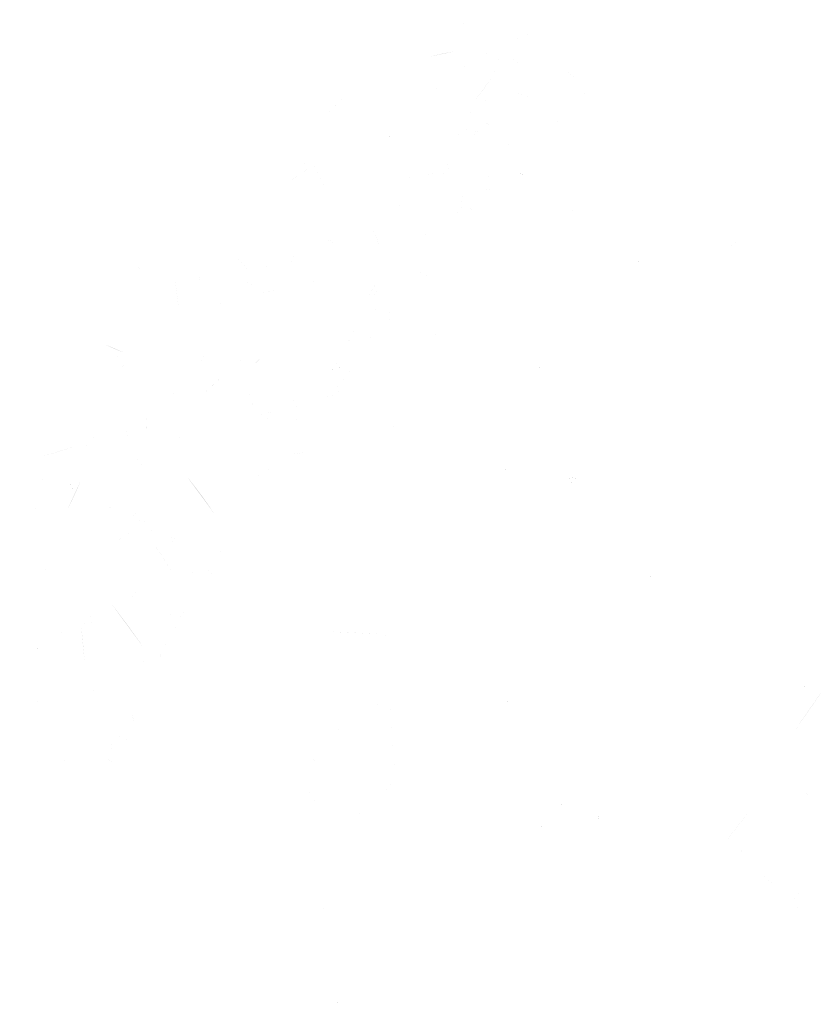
# Model space of a CAD drawing. Header units: inches. Extents: x -5.1 to 19.6, y 0 to 17.7.
# Tile 4 of 25: x 18.471 to 18.738, y 16.563 to 16.894. Entities that reach past the tile are written whole.
import ezdxf

# ---------------------------------------------------------------- set-up
doc = ezdxf.new("R2010")
doc.units = ezdxf.units.IN
doc.header["$MEASUREMENT"] = 0
doc.layers.add('PDF_Solid Fills', color=7, linetype='CONTINUOUS')

msp = doc.modelspace()

# ---------------------------------------------------------------- hatches: boundary and pattern name
at = {"layer": 'PDF_Solid Fills', "true_color": 0xffffff, "transparency": 33554559}
h = msp.add_hatch(color=7, dxfattribs=at)
h.paths.add_polyline_path([(18.62101, 16.8894, 0.000717), (18.61964, 16.89371)], flags=0)
h.paths.add_polyline_path([(18.61705, 16.88302, 0.019005), (18.60885, 16.88132)], flags=0)
h = msp.add_hatch(color=7, dxfattribs=at)
h.paths.add_polyline_path([(18.64023, 16.88244, 0.000578), (18.64187, 16.88632)], flags=0)
h.paths.add_polyline_path([(18.6416, 16.88863, 0.00204), (18.63758, 16.88705)], flags=0)
h = msp.add_hatch(color=7, dxfattribs=at)
h.paths.add_polyline_path([(18.6237, 16.86604, 0.006509), (18.62993, 16.8746)], flags=0)
h.paths.add_polyline_path([(18.62301, 16.86035, 0.001317), (18.62178, 16.86494)], flags=0)
h.paths.add_polyline_path([(18.62689, 16.86212, 0.001151), (18.62178, 16.86494)], flags=0)
h.paths.add_polyline_path([(18.62689, 16.86212, 0.001298), (18.62616, 16.85937)], flags=0)
h.paths.add_polyline_path([(18.62616, 16.85937, 0.003148), (18.62962, 16.85819)], flags=0)
h.paths.add_polyline_path([(18.62612, 16.8559, 0.004067), (18.6221, 16.85437)], flags=0)
h.paths.add_polyline_path([(18.62612, 16.8559, 0.001572), (18.6193, 16.857)], flags=0)
h.paths.add_polyline_path([(18.6193, 16.857, 0.00135), (18.61695, 16.85037)], flags=0)
h.paths.add_polyline_path([(18.61862, 16.88104, 0.003558), (18.62066, 16.8775)], flags=0)
h.paths.add_polyline_path([(18.62216, 16.88381, 0.000728), (18.61862, 16.88104)], flags=0)
h.paths.add_polyline_path([(18.62216, 16.88381, 0.000235), (18.63239, 16.88135)], flags=0)
h.paths.add_polyline_path([(18.62978, 16.87446, 0.001193), (18.63239, 16.88135)], flags=0)
h = msp.add_hatch(color=7, dxfattribs=at)
h.paths.add_polyline_path([(18.64089, 16.87743, 0.000507), (18.63494, 16.88201)], flags=0)
h.paths.add_polyline_path([(18.63671, 16.86985, 0.000804), (18.63425, 16.87378)], flags=0)
h.paths.add_polyline_path([(18.62583, 16.86653, 0.003204), (18.62854, 16.86674)], flags=0)
h.paths.add_polyline_path([(18.62994, 16.87462, 0.000244), (18.62854, 16.86674)], flags=0)
h = msp.add_hatch(color=7, dxfattribs=at)
h.paths.add_polyline_path([(18.65926, 16.87284, 0.00024), (18.65626, 16.87102)], flags=0)
h.paths.add_polyline_path([(18.6552, 16.87344, 0.001965), (18.65626, 16.87102)], flags=0)
h.paths.add_polyline_path([(18.64947, 16.88121, 0.000643), (18.65926, 16.87284)], flags=0)
h = msp.add_hatch(color=7, dxfattribs=at)
h.paths.add_polyline_path([(18.60834, 16.87402, 0.000275), (18.61193, 16.87562)], flags=0)
h.paths.add_polyline_path([(18.61111, 16.87017, 0.000174), (18.60834, 16.87402)], flags=0)
h.paths.add_polyline_path([(18.61111, 16.87017, 0.000834), (18.61193, 16.87562)], flags=0)
h.paths.add_polyline_path([(18.60643, 16.8774, 0.00015), (18.60553, 16.86535)], flags=0)
at = {"layer": 'PDF_Solid Fills', "transparency": 33554559}
h = msp.add_hatch(color=256, dxfattribs=at)
h.paths.add_polyline_path([(18.61111, 16.87017, 0.000834), (18.61193, 16.87562)], flags=0)
h.paths.add_polyline_path([(18.61111, 16.87017, 0.000174), (18.60834, 16.87402)], flags=0)
h.paths.add_polyline_path([(18.60834, 16.87402, 0.000275), (18.61193, 16.87562)], flags=0)
at = {"layer": 'PDF_Solid Fills', "true_color": 0xffffff, "transparency": 33554559}
h = msp.add_hatch(color=7, dxfattribs=at)
h.paths.add_polyline_path([(18.58146, 16.86946, 0.003221), (18.57981, 16.87219)], flags=0)
h.paths.add_polyline_path([(18.58146, 16.86946, 0.001015), (18.57377, 16.86135)], flags=0)
h = msp.add_hatch(color=7, dxfattribs=at)
h.paths.add_polyline_path([(18.64838, 16.87194, 0.000855), (18.64399, 16.86721)], flags=0)
h.paths.add_polyline_path([(18.6378, 16.86904, 0.001892), (18.64399, 16.86721)], flags=0)
h = msp.add_hatch(color=7, dxfattribs=at)
h.paths.add_polyline_path([(18.65703, 16.85907, 0.00008), (18.65378, 16.86586)], flags=0)
h.paths.add_polyline_path([(18.65293, 16.86132, 0.00111), (18.65109, 16.8588)], flags=0)
h.paths.add_polyline_path([(18.6533, 16.86947, 0.005146), (18.65399, 16.8682)], flags=0)
h.paths.add_polyline_path([(18.65399, 16.8682, 0.001349), (18.65001, 16.86661)], flags=0)
h = msp.add_hatch(color=7, dxfattribs=at)
h.paths.add_polyline_path([(18.66229, 16.86239, 0.002842), (18.66458, 16.86541)], flags=0)
h.paths.add_polyline_path([(18.6591, 16.8686, 0.001757), (18.66233, 16.86918)], flags=0)
h = msp.add_hatch(color=7, dxfattribs=at)
h.paths.add_polyline_path([(18.62987, 16.86188, 0.000355), (18.63574, 16.86611)], flags=0)
h.paths.add_polyline_path([(18.63339, 16.86123, 0.000422), (18.63504, 16.85825)], flags=0)
h = msp.add_hatch(color=7, dxfattribs=at)
h.paths.add_polyline_path([(18.64719, 16.86266, 0.005445), (18.64396, 16.86024)], flags=0)
h.paths.add_polyline_path([(18.64534, 16.86595, 0.000412), (18.64719, 16.86266)], flags=0)
h = msp.add_hatch(color=7, dxfattribs=at)
h.paths.add_polyline_path([(18.59423, 16.85351, 0.000526), (18.59381, 16.85653)], flags=0)
h.paths.add_polyline_path([(18.5965, 16.85557, 0.000732), (18.59423, 16.85351)], flags=0)
h = msp.add_hatch(color=7, dxfattribs=at)
h.paths.add_polyline_path([(18.63396, 16.85104, 0.001036), (18.63796, 16.85331)], flags=0)
h.paths.add_polyline_path([(18.63198, 16.85346, 0.003541), (18.63396, 16.85104)], flags=0)
h = msp.add_hatch(color=7, dxfattribs=at)
h.paths.add_polyline_path([(18.56211, 16.84179, 0.000498), (18.57051, 16.84837)], flags=0)
h.paths.add_polyline_path([(18.56586, 16.85312, 0.007688), (18.56526, 16.85129)], flags=0)
h = msp.add_hatch(color=7, dxfattribs=at)
h.paths.add_polyline_path([(18.66165, 16.84696, 0.005652), (18.66013, 16.8478)], flags=0)
h.paths.add_polyline_path([(18.66482, 16.8353, 0.000003), (18.66205, 16.85263)], flags=0)
h.paths.add_polyline_path([(18.65736, 16.82821, 0.001731), (18.6562, 16.83223)], flags=0)
h.paths.add_polyline_path([(18.62351, 16.79561, 0.001221), (18.62493, 16.79882)], flags=0)
h.paths.add_polyline_path([(18.64609, 16.8338, 0.012708), (18.6468, 16.83527)], flags=0)
h = msp.add_hatch(color=7, dxfattribs=at)
h.paths.add_polyline_path([(18.63051, 16.84585, 0.001347), (18.63455, 16.84645)], flags=0)
h.paths.add_polyline_path([(18.63455, 16.84645, 0.001234), (18.63572, 16.84997)], flags=0)
h = msp.add_hatch(color=7, dxfattribs=at)
h.paths.add_polyline_path([(18.56968, 16.8451, 0.002162), (18.56114, 16.83876)], flags=0)
h.paths.add_polyline_path([(18.57445, 16.83501, 0.000886), (18.56968, 16.8451)], flags=0)
h = msp.add_hatch(color=7, dxfattribs=at)
h.paths.add_polyline_path([(18.60199, 16.84015, 0.000017), (18.60636, 16.83975)], flags=0)
h.paths.add_polyline_path([(18.60199, 16.84015, 0.002415), (18.60147, 16.84308)], flags=0)
h.paths.add_polyline_path([(18.6148, 16.8464), (18.61465, 16.84656)], flags=0)
h.paths.add_polyline_path([(18.61515, 16.84333, 0.00366), (18.61465, 16.84656)], flags=0)
h.paths.add_polyline_path([(18.61174, 16.84092, 0.002156), (18.61515, 16.84333)], flags=0)
h.paths.add_polyline_path([(18.60905, 16.84229, 0.001827), (18.61174, 16.84092)], flags=0)
h.paths.add_polyline_path([(18.60905, 16.84229, 0.003202), (18.60622, 16.8396)], flags=0)
h = msp.add_hatch(color=7, dxfattribs=at)
h.paths.add_polyline_path([(18.63004, 16.83996, 0.001342), (18.62754, 16.84206)], flags=0)
h.paths.add_polyline_path([(18.62523, 16.83573, 0.002036), (18.63123, 16.83742)], flags=0)
h = msp.add_hatch(color=7, dxfattribs=at)
h.paths.add_polyline_path([(18.6405, 16.84276, 0.005353), (18.63952, 16.84021)], flags=0)
h.paths.add_polyline_path([(18.63983, 16.84303, 0.002456), (18.63864, 16.84055)], flags=0)
h.paths.add_polyline_path([(18.6405, 16.84276, 0.020119), (18.63983, 16.84303)], flags=0)
h = msp.add_hatch(color=7, dxfattribs=at)
h.paths.add_polyline_path([(18.60055, 16.8269, 0.004904), (18.6014, 16.82396)], flags=0)
h.paths.add_polyline_path([(18.60675, 16.82315, 0.005405), (18.60746, 16.82071)], flags=0)
h.paths.add_polyline_path([(18.61278, 16.83361, 0.000561), (18.61623, 16.83177)], flags=0)
h.paths.add_polyline_path([(18.61092, 16.83169, 0.003665), (18.61278, 16.83361)], flags=0)
h.paths.add_polyline_path([(18.61092, 16.83169, 0.000121), (18.61428, 16.82367)], flags=0)
h.paths.add_polyline_path([(18.6033, 16.8125, 0.000178), (18.60148, 16.81615)], flags=0)
h.paths.add_polyline_path([(18.60769, 16.80754, 0.005433), (18.6043, 16.80952)], flags=0)
h.paths.add_polyline_path([(18.59398, 16.81315, 0.000902), (18.59563, 16.8179)], flags=0)
h.paths.add_polyline_path([(18.58957, 16.82354, 0.005302), (18.59248, 16.81656)], flags=0)
h.paths.add_polyline_path([(18.58638, 16.81452), (18.58655, 16.81436)], flags=0)
h.paths.add_polyline_path([(18.58655, 16.81436, 0.000395), (18.58234, 16.81781)], flags=0)
h.paths.add_polyline_path([(18.59155, 16.82625, 0.000614), (18.59405, 16.83061)], flags=0)
h.paths.add_polyline_path([(18.59044, 16.82881, 0.000101), (18.59405, 16.83061)], flags=0)
h.paths.add_polyline_path([(18.5909, 16.83206, 0.00133), (18.59044, 16.82881)], flags=0)
h.paths.add_polyline_path([(18.59613, 16.83271, 0.000761), (18.59528, 16.83754)], flags=0)
h.paths.add_polyline_path([(18.59953, 16.83094, 0.003682), (18.59613, 16.83271)], flags=0)
h.paths.add_polyline_path([(18.60636, 16.83975), (18.60621, 16.83961)], flags=0)
h.paths.add_polyline_path([(18.61932, 16.82808, 0.002682), (18.61984, 16.83644)], flags=0)
h.paths.add_polyline_path([(18.61932, 16.82808, 0.003777), (18.61646, 16.82975)], flags=0)
h = msp.add_hatch(color=7, dxfattribs=at)
h.paths.add_polyline_path([(18.62513, 16.82633, 0.000987), (18.62361, 16.82362)], flags=0)
h.paths.add_polyline_path([(18.62513, 16.82633, 0.000728), (18.62067, 16.83308)], flags=0)
h.paths.add_polyline_path([(18.62067, 16.83308, 0.000181), (18.62446, 16.83356)], flags=0)
at = {"layer": 'PDF_Solid Fills', "transparency": 33554559}
h = msp.add_hatch(color=256, dxfattribs=at)
h.paths.add_polyline_path([(18.64681, 16.83526, 0.004115), (18.6461, 16.83378)], flags=0)
h.paths.add_polyline_path([(18.6461, 16.83378, 0.005137), (18.64456, 16.8353)], flags=0)
h = msp.add_hatch(color=256, dxfattribs=at)
h.paths.add_polyline_path([(18.67656, 16.82118, 0.005545), (18.67648, 16.82391)], flags=0)
h.paths.add_polyline_path([(18.67571, 16.82126, 0.01812), (18.67656, 16.82118)], flags=0)
at = {"layer": 'PDF_Solid Fills', "true_color": 0xffffff, "transparency": 33554559}
h = msp.add_hatch(color=7, dxfattribs=at)
h.paths.add_polyline_path([(18.54818, 16.80892, 0.000294), (18.55314, 16.81188)], flags=0)
h.paths.add_polyline_path([(18.54818, 16.80892, 0.004003), (18.54366, 16.814)], flags=0)
h.paths.add_polyline_path([(18.5456, 16.81713, 0.000506), (18.54366, 16.814)], flags=0)
h.paths.add_polyline_path([(18.54181, 16.81846, 0.000081), (18.5456, 16.81713)], flags=0)
h.paths.add_polyline_path([(18.54181, 16.81846, 0.00018), (18.54506, 16.82315)], flags=0)
at = {"layer": 'PDF_Solid Fills', "transparency": 33554559}
h = msp.add_hatch(color=256, dxfattribs=at)
h.paths.add_polyline_path([(18.71305, 16.82027, 0.003354), (18.70932, 16.81687)], flags=0)
h.paths.add_polyline_path([(18.71305, 16.82027, 0.000565), (18.71636, 16.81687)], flags=0)
at = {"layer": 'PDF_Solid Fills', "true_color": 0xffffff, "transparency": 33554559}
h = msp.add_hatch(color=7, dxfattribs=at)
h.paths.add_polyline_path([(18.57172, 16.80395, 0.001717), (18.56828, 16.80675)], flags=0)
h.paths.add_polyline_path([(18.59222, 16.80843, 0.000046), (18.59609, 16.8047)], flags=0)
h.paths.add_polyline_path([(18.59105, 16.80187, 0.003744), (18.59061, 16.80506)], flags=0)
h.paths.add_polyline_path([(18.59061, 16.80506, 0.002477), (18.58822, 16.80064)], flags=0)
h.paths.add_polyline_path([(18.59047, 16.79564, 0.000135), (18.5912, 16.80202)], flags=0)
h.paths.add_polyline_path([(18.5947, 16.79856, 0.002623), (18.59761, 16.79731)], flags=0)
h.paths.add_polyline_path([(18.59543, 16.79306, 0.000941), (18.5947, 16.79856)], flags=0)
h.paths.add_polyline_path([(18.59176, 16.79058, 0.004125), (18.59543, 16.79306)], flags=0)
h.paths.add_polyline_path([(18.58795, 16.78772, 0.003021), (18.5903, 16.78556)], flags=0)
h.paths.add_polyline_path([(18.58795, 16.78772, 0.000381), (18.58505, 16.78606)], flags=0)
h.paths.add_polyline_path([(18.58505, 16.78606, 0.000687), (18.58199, 16.79089)], flags=0)
h.paths.add_polyline_path([(18.56372, 16.81695, 0.001686), (18.56214, 16.81191)], flags=0)
h.paths.add_polyline_path([(18.57324, 16.81912, 0.003988), (18.57595, 16.81956)], flags=0)
h.paths.add_polyline_path([(18.57595, 16.81956, 0.00284), (18.57703, 16.81635)], flags=0)
at = {"layer": 'PDF_Solid Fills', "transparency": 33554559}
h = msp.add_hatch(color=256, dxfattribs=at)
h.paths.add_polyline_path([(18.67839, 16.81391, 0.004656), (18.67953, 16.81305)], flags=0)
h.paths.add_polyline_path([(18.67851, 16.81182, 0.013771), (18.67953, 16.81305)], flags=0)
at = {"layer": 'PDF_Solid Fills', "true_color": 0xffffff, "transparency": 33554559}
h = msp.add_hatch(color=7, dxfattribs=at)
h.paths.add_polyline_path([(18.50862, 16.81163, 0.000186), (18.50585, 16.80732)], flags=0)
h.paths.add_polyline_path([(18.50862, 16.81163, 0.002761), (18.51264, 16.80926)], flags=0)
h.paths.add_polyline_path([(18.51264, 16.80926, 0.001504), (18.51129, 16.81311)], flags=0)
h.paths.add_polyline_path([(18.50014, 16.7843, 0.039241), (18.50571, 16.78188)], flags=0)
h = msp.add_hatch(color=7, dxfattribs=at)
h.paths.add_polyline_path([(18.56269, 16.80082, 0.000202), (18.55808, 16.8033)], flags=0)
h.paths.add_polyline_path([(18.55296, 16.80193, 0.003999), (18.55808, 16.8033)], flags=0)
h.paths.add_polyline_path([(18.55296, 16.80193, 0.000367), (18.55348, 16.80495)], flags=0)
h.paths.add_polyline_path([(18.55481, 16.80986, 0.006217), (18.55314, 16.81188)], flags=0)
h = msp.add_hatch(color=7, dxfattribs=at)
h.paths.add_polyline_path([(18.52838, 16.79806), (18.52855, 16.79821)], flags=0)
h.paths.add_polyline_path([(18.52855, 16.79821, 0.000463), (18.52424, 16.79752)], flags=0)
h.paths.add_polyline_path([(18.52313, 16.8064, 0.001967), (18.52424, 16.79752)], flags=0)
h.paths.add_polyline_path([(18.52638, 16.80712, 0.00094), (18.52313, 16.8064)], flags=0)
h.paths.add_polyline_path([(18.52642, 16.8079, 0.000391), (18.52305, 16.80896)], flags=0)
h.paths.add_polyline_path([(18.53101, 16.80946, 0.001077), (18.53213, 16.80146)], flags=0)
h = msp.add_hatch(color=7, dxfattribs=at)
h.paths.add_polyline_path([(18.53456, 16.79984, 0.000834), (18.54008, 16.79784)], flags=0)
h.paths.add_polyline_path([(18.54977, 16.80434, 0.003758), (18.54652, 16.80569)], flags=0)
h.paths.add_polyline_path([(18.54329, 16.80009, 0.000958), (18.54639, 16.79809)], flags=0)
h.paths.add_polyline_path([(18.54008, 16.79784, 0.000339), (18.54329, 16.80009)], flags=0)
at = {"layer": 'PDF_Solid Fills', "transparency": 33554559}
h = msp.add_hatch(color=256, dxfattribs=at)
h.paths.add_polyline_path([(18.5912, 16.80202, 0.003155), (18.58884, 16.80032)], flags=0)
h.paths.add_polyline_path([(18.58884, 16.80032), (18.58822, 16.80065)], flags=0)
h.paths.add_polyline_path([(18.58822, 16.80065, 0.003538), (18.59061, 16.80505)], flags=0)
h.paths.add_polyline_path([(18.59105, 16.80186, 0.004441), (18.59061, 16.80505)], flags=0)
at = {"layer": 'PDF_Solid Fills', "true_color": 0xffffff, "transparency": 33554559}
h = msp.add_hatch(color=7, dxfattribs=at)
h.paths.add_polyline_path([(18.59852, 16.75034, 0.001521), (18.59498, 16.75175)], flags=0)
h.paths.add_polyline_path([(18.60773, 16.74807, 0.003326), (18.60537, 16.7488)], flags=0)
h.paths.add_polyline_path([(18.60537, 16.7488, 0.00576), (18.60448, 16.74642)], flags=0)
h.paths.add_polyline_path([(18.595, 16.75469), (18.59919, 16.75469)], flags=0)
h.paths.add_polyline_path([(18.59919, 16.75469, 0.001145), (18.59531, 16.7579)], flags=0)
h.paths.add_polyline_path([(18.61071, 16.7898, 0.003438), (18.61091, 16.78696)], flags=0)
h.paths.add_polyline_path([(18.61646, 16.79577, 0.002098), (18.61337, 16.79421)], flags=0)
h = msp.add_hatch(color=7, dxfattribs=at)
h.paths.add_polyline_path([(18.56715, 16.76691, 0.000473), (18.56838, 16.76616)], flags=0)
h.paths.add_polyline_path([(18.57925, 16.77872, 0.002641), (18.57975, 16.77708)], flags=0)
h.paths.add_polyline_path([(18.57925, 16.77872, 0.001399), (18.57561, 16.77737)], flags=0)
h.paths.add_polyline_path([(18.57561, 16.77737, 0.012083), (18.57596, 16.77618)], flags=0)
h.paths.add_polyline_path([(18.57975, 16.77708, 0.004825), (18.57596, 16.77618)], flags=0)
h.paths.add_polyline_path([(18.57875, 16.79004, 0.00147), (18.57575, 16.78931)], flags=0)
h.paths.add_polyline_path([(18.57909, 16.78664, 0.001619), (18.57875, 16.79004)], flags=0)
h.paths.add_polyline_path([(18.58436, 16.78481, 0.002538), (18.57909, 16.78664)], flags=0)
h.paths.add_polyline_path([(18.58486, 16.77935, 0.000176), (18.58436, 16.78481)], flags=0)
h.paths.add_polyline_path([(18.58486, 16.77935, 0.001202), (18.58115, 16.77475)], flags=0)
h.paths.add_polyline_path([(18.58115, 16.77475, 0.001014), (18.57742, 16.76993)], flags=0)
h.paths.add_polyline_path([(18.57742, 16.76993, 0.001826), (18.57861, 16.76741)], flags=0)
h.paths.add_polyline_path([(18.57861, 16.76741, 0.002026), (18.57373, 16.76708)], flags=0)
h.paths.add_polyline_path([(18.57231, 16.75995, 0.000676), (18.57569, 16.76437)], flags=0)
h = msp.add_hatch(color=7, dxfattribs=at)
h.paths.add_polyline_path([(18.54459, 16.7783, 0.006662), (18.54561, 16.78005)], flags=0)
h.paths.add_polyline_path([(18.5518, 16.77984, 0.000204), (18.54801, 16.78671)], flags=0)
h.paths.add_polyline_path([(18.5518, 16.77984, 0.007436), (18.54855, 16.77655)], flags=0)
h = msp.add_hatch(color=7, dxfattribs=at)
h.paths.add_polyline_path([(18.50671, 16.77928, 0.000578), (18.49642, 16.78366)], flags=0)
h.paths.add_polyline_path([(18.50467, 16.77591, 0.002407), (18.50671, 16.77928)], flags=0)
h.paths.add_polyline_path([(18.47857, 16.74688, 0.005765), (18.48963, 16.7503)], flags=0)
h = msp.add_hatch(color=7, dxfattribs=at)
h.paths.add_polyline_path([(18.53098, 16.77606, 0.000726), (18.53356, 16.78318)], flags=0)
h.paths.add_polyline_path([(18.53719, 16.77827), (18.53719, 16.7805)], flags=0)
h.paths.add_polyline_path([(18.53925, 16.77404, 0.005306), (18.53319, 16.76833)], flags=0)
at = {"layer": 'PDF_Solid Fills', "transparency": 33554559}
h = msp.add_hatch(color=256, dxfattribs=at)
h.paths.add_polyline_path([(18.57975, 16.77708, 0.003903), (18.57595, 16.77618)], flags=0)
h.paths.add_polyline_path([(18.57925, 16.77872, 0.002641), (18.57975, 16.77708)], flags=0)
h = msp.add_hatch(color=256, dxfattribs=at)
h.paths.add_polyline_path([(18.64408, 16.77582, 0.008369), (18.64491, 16.77718)], flags=0)
h.paths.add_polyline_path([(18.64701, 16.77584, 0.003357), (18.64491, 16.77718)], flags=0)
h = msp.add_hatch(color=256, dxfattribs=at)
h.paths.add_polyline_path([(18.66115, 16.77417, 0.004016), (18.66071, 16.77294)], flags=0)
h.paths.add_polyline_path([(18.65538, 16.77488, 0.000041), (18.66071, 16.77294)], flags=0)
at = {"layer": 'PDF_Solid Fills', "true_color": 0xffffff, "transparency": 33554559}
h = msp.add_hatch(color=7, dxfattribs=at)
h.paths.add_polyline_path([(18.5213, 16.75689, 0.000008), (18.52364, 16.76299)], flags=0)
h.paths.add_polyline_path([(18.52364, 16.76299, 0.000567), (18.52076, 16.7636)], flags=0)
h.paths.add_polyline_path([(18.52385, 16.77122, 0.000751), (18.52076, 16.7636)], flags=0)
h = msp.add_hatch(color=7, dxfattribs=at)
h.paths.add_polyline_path([(18.56602, 16.7597, 0.001919), (18.56133, 16.75905)], flags=0)
h.paths.add_polyline_path([(18.56208, 16.76314, 0.003327), (18.56296, 16.76589)], flags=0)
h.paths.add_polyline_path([(18.56208, 16.76314, 0.006288), (18.56427, 16.76378)], flags=0)
h.paths.add_polyline_path([(18.56589, 16.75482, 0.004806), (18.56839, 16.75649)], flags=0)
h.paths.add_polyline_path([(18.56927, 16.75347, 0.000892), (18.56589, 16.75482)], flags=0)
h.paths.add_polyline_path([(18.56381, 16.75189, 0.000732), (18.56869, 16.75257)], flags=0)
h.paths.add_polyline_path([(18.56185, 16.74757, 0.002735), (18.5666, 16.74816)], flags=0)
h.paths.add_polyline_path([(18.5556, 16.76176, 0.001961), (18.55327, 16.75782)], flags=0)
h.paths.add_polyline_path([(18.5516, 16.7608, 0.004006), (18.5556, 16.76176)], flags=0)
h.paths.add_polyline_path([(18.5516, 16.7608, 0.001484), (18.54746, 16.76693)], flags=0)
h.paths.add_polyline_path([(18.54983, 16.76914, 0.001987), (18.54746, 16.76693)], flags=0)
h = msp.add_hatch(color=7, dxfattribs=at)
h.paths.add_polyline_path([(18.5115, 16.76219, 0.002706), (18.50888, 16.76101)], flags=0)
h.paths.add_polyline_path([(18.50644, 16.75605, 0.004092), (18.50752, 16.75251)], flags=0)
h.paths.add_polyline_path([(18.5054, 16.75692, 0.000731), (18.50413, 16.75398)], flags=0)
h = msp.add_hatch(color=7, dxfattribs=at)
h.paths.add_polyline_path([(18.51006, 16.75139, 0.000145), (18.51356, 16.75381)], flags=0)
h.paths.add_polyline_path([(18.51356, 16.75516, 0.009209), (18.51337, 16.76024)], flags=0)
h = msp.add_hatch(color=7, dxfattribs=at)
h.paths.add_polyline_path([(18.49119, 16.74813, 0.004599), (18.49478, 16.74678)], flags=0)
h.paths.add_polyline_path([(18.49119, 16.74813, 0.000248), (18.49876, 16.75673)], flags=0)
h = msp.add_hatch(color=7, dxfattribs=at)
h.paths.add_polyline_path([(18.51995, 16.75488), (18.52506, 16.75488)], flags=0)
h.paths.add_polyline_path([(18.52506, 16.75488, 0.00696), (18.52423, 16.75257)], flags=0)
h.paths.add_polyline_path([(18.51812, 16.75084), (18.5221, 16.75084)], flags=0)
h = msp.add_hatch(color=7, dxfattribs=at)
h.paths.add_polyline_path([(18.51281, 16.7429, 0.00291), (18.51017, 16.74067)], flags=0)
h.paths.add_polyline_path([(18.50981, 16.74671, 0.002961), (18.51281, 16.7429)], flags=0)
h = msp.add_hatch(color=7, dxfattribs=at)
h.paths.add_polyline_path([(18.48894, 16.73736, 0.005496), (18.48834, 16.73465)], flags=0)
h.paths.add_polyline_path([(18.47778, 16.73719, 0.002861), (18.47896, 16.74023)], flags=0)
h.paths.add_polyline_path([(18.47453, 16.7303, 0.000602), (18.47921, 16.72782)], flags=0)
h.paths.add_polyline_path([(18.4879, 16.74265, 0.001319), (18.49144, 16.74207)], flags=0)
h.paths.add_polyline_path([(18.48686, 16.72892, 0.018886), (18.49138, 16.73867)], flags=0)
at = {"layer": 'PDF_Solid Fills', "transparency": 33554559}
h = msp.add_hatch(color=256, dxfattribs=at)
h.paths.add_polyline_path([(18.5482, 16.74332, 0.001065), (18.55162, 16.7403)], flags=0)
h.paths.add_polyline_path([(18.5482, 16.74332, 0.000481), (18.55702, 16.742)], flags=0)
h = msp.add_hatch(color=256, dxfattribs=at)
h.paths.add_polyline_path([(18.6371, 16.74287, 0.001803), (18.63452, 16.74202)], flags=0)
h.paths.add_polyline_path([(18.634, 16.74354, 0.009196), (18.63452, 16.74202)], flags=0)
h = msp.add_hatch(color=256, dxfattribs=at)
h.paths.add_polyline_path([(18.67603, 16.74337), (18.67872, 16.74337)], flags=0)
h.paths.add_polyline_path([(18.67872, 16.74337, 0.012697), (18.67876, 16.74215)], flags=0)
h = msp.add_hatch(color=256, dxfattribs=at)
h.paths.add_polyline_path([(18.48894, 16.73736, 0.001264), (18.48832, 16.73465)], flags=0)
h.paths.add_polyline_path([(18.48744, 16.73769, 0.009927), (18.48894, 16.73736)], flags=0)
at = {"layer": 'PDF_Solid Fills', "true_color": 0xffffff, "transparency": 33554559}
h = msp.add_hatch(color=7, dxfattribs=at)
h.paths.add_polyline_path([(18.52114, 16.73443, 0.000548), (18.52033, 16.73337)], flags=0)
h.paths.add_polyline_path([(18.52391, 16.72356, 0.002114), (18.51931, 16.7266)], flags=0)
h.paths.add_polyline_path([(18.53258, 16.70964, 0.001759), (18.53673, 16.70662)], flags=0)
h.paths.add_polyline_path([(18.53473, 16.70378), (18.53198, 16.70378)], flags=0)
h.paths.add_polyline_path([(18.53018, 16.70851, 0.000789), (18.52573, 16.70624)], flags=0)
h.paths.add_polyline_path([(18.52356, 16.71853, 0.000053), (18.51823, 16.71701)], flags=0)
h.paths.add_polyline_path([(18.52356, 16.71928, 0.002382), (18.51831, 16.72043)], flags=0)
h.paths.add_polyline_path([(18.51831, 16.72043, 0.001798), (18.5165, 16.72497)], flags=0)
h.paths.add_polyline_path([(18.5165, 16.72497), (18.51648, 16.72487)], flags=0)
h.paths.add_polyline_path([(18.53623, 16.72778, 0.021475), (18.52706, 16.74018)], flags=0)
h.paths.add_polyline_path([(18.53625, 16.71778, 0.000042), (18.54018, 16.71756)], flags=0)
h.paths.add_polyline_path([(18.53625, 16.71778), (18.53625, 16.71374)], flags=0)
h.paths.add_polyline_path([(18.53625, 16.71374, 0.000909), (18.5397, 16.71543)], flags=0)
at = {"layer": 'PDF_Solid Fills', "transparency": 33554559}
h = msp.add_hatch(color=256, dxfattribs=at)
h.paths.add_polyline_path([(18.6579, 16.73881, 0.005726), (18.65553, 16.73789)], flags=0)
h.paths.add_polyline_path([(18.65509, 16.73941, 0.00597), (18.65759, 16.73996)], flags=0)
h.paths.add_polyline_path([(18.65759, 16.73996, 0.003462), (18.6579, 16.73881)], flags=0)
at = {"layer": 'PDF_Solid Fills', "true_color": 0xffffff, "transparency": 33554559}
h = msp.add_hatch(color=7, dxfattribs=at)
h.paths.add_polyline_path([(18.49764, 16.72087, 0.011893), (18.4976, 16.71955)], flags=0)
h.paths.add_polyline_path([(18.49835, 16.73647, 0.005641), (18.4995, 16.73482)], flags=0)
h.paths.add_polyline_path([(18.50227, 16.72924, 0.005823), (18.50012, 16.73026)], flags=0)
h.paths.add_polyline_path([(18.49964, 16.71576, 0.000629), (18.50748, 16.72103)], flags=0)
h.paths.add_polyline_path([(18.49408, 16.73468, 0.001814), (18.49271, 16.73674)], flags=0)
h.paths.add_polyline_path([(18.50419, 16.72295, 0.004978), (18.50746, 16.72101)], flags=0)
h = msp.add_hatch(color=7, dxfattribs=at)
h.paths.add_polyline_path([(18.51389, 16.72473, 0.003177), (18.51535, 16.72123)], flags=0)
h.paths.add_polyline_path([(18.50795, 16.72611, 0.001671), (18.51389, 16.72473)], flags=0)
h.paths.add_polyline_path([(18.50795, 16.72611, 0.002137), (18.51112, 16.72876)], flags=0)
at = {"layer": 'PDF_Solid Fills', "transparency": 33554559}
h = msp.add_hatch(color=256, dxfattribs=at)
h.paths.add_polyline_path([(18.54411, 16.72698, 0.000303), (18.54769, 16.72723)], flags=0)
h.paths.add_polyline_path([(18.54678, 16.72921), (18.54667, 16.72928)], flags=0)
h.paths.add_polyline_path([(18.54667, 16.72928, 0.012423), (18.54767, 16.72726)], flags=0)
at = {"layer": 'PDF_Solid Fills', "true_color": 0xffffff, "transparency": 33554559}
h = msp.add_hatch(color=7, dxfattribs=at)
h.paths.add_polyline_path([(18.52352, 16.69135, 0.002655), (18.52661, 16.69535)], flags=0)
h.paths.add_polyline_path([(18.52059, 16.6948, 0.000258), (18.52661, 16.69535)], flags=0)
h.paths.add_polyline_path([(18.52059, 16.6948, 0.001582), (18.52352, 16.69135)], flags=0)
h.paths.add_polyline_path([(18.52234, 16.70776, 0.002895), (18.51538, 16.71851)], flags=0)
h.paths.add_polyline_path([(18.52096, 16.70512, 0.001687), (18.52234, 16.70776)], flags=0)
h.paths.add_polyline_path([(18.5244, 16.68882, 0.001234), (18.52071, 16.69118)], flags=0)
h.paths.add_polyline_path([(18.5204, 16.68239, 0.000103), (18.51688, 16.68905)], flags=0)
h.paths.add_polyline_path([(18.5204, 16.68239, 0.001068), (18.51779, 16.68118)], flags=0)
h.paths.add_polyline_path([(18.51779, 16.68118, 0.003277), (18.51909, 16.6772)], flags=0)
h.paths.add_polyline_path([(18.50746, 16.69905, 0.002686), (18.51092, 16.70093)], flags=0)
h.paths.add_polyline_path([(18.51092, 16.70093, 0.002971), (18.50694, 16.7012)], flags=0)
h = msp.add_hatch(color=7, dxfattribs=at)
h.paths.add_polyline_path([(18.47828, 16.70961, 0.000849), (18.48355, 16.7063)], flags=0)
h.paths.add_polyline_path([(18.48195, 16.71061, 0.000553), (18.47859, 16.71042)], flags=0)
h = msp.add_hatch(color=7, dxfattribs=at)
h.paths.add_polyline_path([(18.47633, 16.68193, 0.00653), (18.47767, 16.68289)], flags=0)
h.paths.add_polyline_path([(18.48506, 16.68743, 0.006067), (18.48444, 16.68854)], flags=0)
h.paths.add_polyline_path([(18.48444, 16.68854, 0.00583), (18.48665, 16.68956)], flags=0)
h.paths.add_polyline_path([(18.47085, 16.70456, 0.001638), (18.47146, 16.70558)], flags=0)
h.paths.add_polyline_path([(18.4849, 16.67587, 0.000039), (18.48085, 16.67683)], flags=0)
at = {"layer": 'PDF_Solid Fills', "transparency": 33554559}
h = msp.add_hatch(color=256, dxfattribs=at)
h.paths.add_polyline_path([(18.6835, 16.70675, 0.003312), (18.68442, 16.70573)], flags=0)
h.paths.add_polyline_path([(18.6835, 16.70675, 0.004351), (18.68259, 16.70573)], flags=0)
at = {"layer": 'PDF_Solid Fills', "true_color": 0xffffff, "transparency": 33554559}
h = msp.add_hatch(color=7, dxfattribs=at)
h.paths.add_polyline_path([(18.50545, 16.67215, 0.000456), (18.51093, 16.67096)], flags=0)
h.paths.add_polyline_path([(18.49151, 16.69061, 0.006109), (18.4927, 16.67807)], flags=0)
h.paths.add_polyline_path([(18.49597, 16.691, 0.001544), (18.49151, 16.69061)], flags=0)
h.paths.add_polyline_path([(18.49597, 16.691, 0.00022), (18.49378, 16.69461)], flags=0)
h.paths.add_polyline_path([(18.51237, 16.68282, 0.013169), (18.50185, 16.69717)], flags=0)
h.paths.add_polyline_path([(18.51374, 16.67834, 0.000439), (18.51041, 16.67711)], flags=0)
h.paths.add_polyline_path([(18.51162, 16.67315, 0.000913), (18.51041, 16.67711)], flags=0)
h.paths.add_polyline_path([(18.51422, 16.67334, 0.001351), (18.51162, 16.67315)], flags=0)
h.paths.add_polyline_path([(18.51628, 16.6638), (18.51116, 16.6638)], flags=0)
h.paths.add_polyline_path([(18.51497, 16.66034, 0.000909), (18.51116, 16.6638)], flags=0)
h.paths.add_polyline_path([(18.50922, 16.65771, 0.001987), (18.50828, 16.66236)], flags=0)
h.paths.add_polyline_path([(18.50166, 16.663, 0.000338), (18.50593, 16.66671)], flags=0)
h.paths.add_polyline_path([(18.50287, 16.66732, 0.003709), (18.50593, 16.66671)], flags=0)
h.paths.add_polyline_path([(18.50287, 16.66732, 0.015287), (18.50268, 16.66771)], flags=0)
h.paths.add_polyline_path([(18.50155, 16.66965, 0.011714), (18.50091, 16.66915)], flags=0)
h = msp.add_hatch(color=7, dxfattribs=at)
h.paths.add_polyline_path([(18.81984, 16.58538, 0.002423), (18.82124, 16.58632)], flags=0)
h.paths.add_polyline_path([(18.77238, 16.58417, 0.005484), (18.77159, 16.58236)], flags=0)
h.paths.add_polyline_path([(18.78267, 16.5772, 0.0026), (18.78163, 16.57592)], flags=0)
h.paths.add_polyline_path([(18.84353, 16.63605, 0.007567), (18.84471, 16.63707)], flags=0)
h.paths.add_polyline_path([(18.73665, 16.6322, 0.005262), (18.73509, 16.63432)], flags=0)
h.paths.add_polyline_path([(18.76409, 16.66245, 0.001987), (18.76259, 16.66378)], flags=0)
h.paths.add_polyline_path([(18.74078, 16.62234, 0.000651), (18.74211, 16.62145)], flags=0)
h.paths.add_polyline_path([(18.75378, 16.64551, 0.00713), (18.75496, 16.6447)], flags=0)
h.paths.add_polyline_path([(18.84501, 16.64607, 0.001353), (18.84413, 16.64715)], flags=0)
h.paths.add_polyline_path([(18.76474, 16.64338, 0.005093), (18.76632, 16.64451)], flags=0)
h.paths.add_polyline_path([(18.7858, 16.65151, 0.005495), (18.78459, 16.65242)], flags=0)
h.paths.add_polyline_path([(18.82701, 16.64347, 0.003934), (18.82582, 16.64253)], flags=0)
h.paths.add_polyline_path([(18.81026, 16.67847, 0.005394), (18.80896, 16.68003)], flags=0)
h.paths.add_polyline_path([(18.78674, 16.58351, 0.008733), (18.7848, 16.58215)], flags=0)
h.paths.add_polyline_path([(18.75744, 16.6044, 0.005707), (18.75994, 16.60517)], flags=0)
h.paths.add_polyline_path([(18.77236, 16.62442, 0.012637), (18.77349, 16.62478)], flags=0)
h.paths.add_polyline_path([(18.77349, 16.62478, 0.000716), (18.7748, 16.62151)], flags=0)
h.paths.add_polyline_path([(18.81815, 16.65411, 0.001676), (18.82115, 16.65049)], flags=0)
h.paths.add_polyline_path([(18.79669, 16.63909, 0.001751), (18.79288, 16.63672)], flags=0)
h.paths.add_polyline_path([(18.82574, 16.64457, 0.004725), (18.83059, 16.64597)], flags=0)
h.paths.add_polyline_path([(18.82471, 16.67682, 0.002038), (18.82817, 16.67513)], flags=0)
h.paths.add_polyline_path([(18.83853, 16.62676, 0.002779), (18.83486, 16.62236)], flags=0)
h.paths.add_polyline_path([(18.81228, 16.59257, 0.000402), (18.81678, 16.59745)], flags=0)
h.paths.add_polyline_path([(18.83396, 16.66172, 0.000215), (18.83057, 16.65472)], flags=0)
h.paths.add_polyline_path([(18.81538, 16.62109, 0.001676), (18.81844, 16.61603)], flags=0)
h.paths.add_polyline_path([(18.82146, 16.58924, 0.000557), (18.82328, 16.58495)], flags=0)
h.paths.add_polyline_path([(18.82424, 16.5849, 0.00113), (18.82703, 16.59301)], flags=0)
h.paths.add_polyline_path([(18.82146, 16.58924, 0.001547), (18.82613, 16.59359)], flags=0)
h.paths.add_polyline_path([(18.79221, 16.6702, 0.000913), (18.79446, 16.66782)], flags=0)
h.paths.add_polyline_path([(18.79194, 16.66551, 0.005076), (18.79446, 16.66782)], flags=0)
h.paths.add_polyline_path([(18.81765, 16.63307, 0.000639), (18.82426, 16.63076)], flags=0)
h.paths.add_polyline_path([(18.82663, 16.6387, 0.000342), (18.82426, 16.63076)], flags=0)
h.paths.add_polyline_path([(18.82369, 16.64057, 0.00034), (18.82663, 16.6387)], flags=0)
h.paths.add_polyline_path([(18.81894, 16.63738, 0.000746), (18.82369, 16.64057)], flags=0)
h.paths.add_polyline_path([(18.82301, 16.63472, 0.000924), (18.81894, 16.63738)], flags=0)
h.paths.add_polyline_path([(18.82301, 16.63472, 0.002119), (18.81761, 16.63438)], flags=0)
h.paths.add_polyline_path([(18.79276, 16.68695, 0.000178), (18.79734, 16.68867)], flags=0)
h.paths.add_polyline_path([(18.79276, 16.68695), (18.79276, 16.6792)], flags=0)
h.paths.add_polyline_path([(18.79413, 16.67761, 0.002706), (18.79276, 16.6792)], flags=0)
h.paths.add_polyline_path([(18.79178, 16.67428, 0.000548), (18.79413, 16.67761)], flags=0)
h.paths.add_polyline_path([(18.79178, 16.67428, 0.002489), (18.79738, 16.67213)], flags=0)
h.paths.add_polyline_path([(18.82092, 16.60272, 0.008521), (18.82003, 16.6018)], flags=0)
h.paths.add_polyline_path([(18.81874, 16.61511, 0.000302), (18.81092, 16.61415)], flags=0)
h.paths.add_polyline_path([(18.80934, 16.6183, 0.000479), (18.81092, 16.61415)], flags=0)
h.paths.add_polyline_path([(18.8028, 16.5809, 0.001867), (18.81063, 16.57761)], flags=0)
h.paths.add_polyline_path([(18.8014, 16.57332, 0.000531), (18.80676, 16.57288)], flags=0)
h.paths.add_polyline_path([(18.80692, 16.57607, 0.005425), (18.80676, 16.57288)], flags=0)
h.paths.add_polyline_path([(18.81038, 16.57188, 0.003954), (18.80767, 16.57622)], flags=0)
h.paths.add_polyline_path([(18.81801, 16.57645, 0.000923), (18.8169, 16.5723)], flags=0)
h.paths.add_polyline_path([(18.81424, 16.57767, 0.000249), (18.81801, 16.57645)], flags=0)
h.paths.add_polyline_path([(18.81424, 16.57767, 0.00313), (18.81794, 16.57951)], flags=0)
h.paths.add_polyline_path([(18.82065, 16.57188, 0.000358), (18.81794, 16.57951)], flags=0)
h.paths.add_polyline_path([(18.80586, 16.6048, 0.004534), (18.80871, 16.60174)], flags=0)
h.paths.add_polyline_path([(18.81321, 16.59924, 0.000018), (18.82124, 16.59655)], flags=0)
h.paths.add_polyline_path([(18.82124, 16.59655, 0.001156), (18.82511, 16.60126)], flags=0)
h.paths.add_polyline_path([(18.82651, 16.59765, 0.002245), (18.82609, 16.60055)], flags=0)
h.paths.add_polyline_path([(18.82315, 16.59686, 0.002083), (18.82651, 16.59765)], flags=0)
h.paths.add_polyline_path([(18.82996, 16.60478, 0.001492), (18.82817, 16.59547)], flags=0)
h.paths.add_polyline_path([(18.80407, 16.5849, 0.004855), (18.80449, 16.58226)], flags=0)
h.paths.add_polyline_path([(18.81101, 16.57932, 0.000609), (18.81136, 16.58534)], flags=0)
h.paths.add_polyline_path([(18.80392, 16.58478), (18.80392, 16.59117)], flags=0)
h.paths.add_polyline_path([(18.80392, 16.59117, 0.000093), (18.80707, 16.5904)], flags=0)
h.paths.add_polyline_path([(18.82084, 16.62897, 0.00559), (18.8229, 16.62774)], flags=0)
h.paths.add_polyline_path([(18.81626, 16.62305, 0.000392), (18.81384, 16.62888)], flags=0)
h.paths.add_polyline_path([(18.79169, 16.64847, 0.012636), (18.79109, 16.64772)], flags=0)
h.paths.add_polyline_path([(18.79428, 16.64357, 0.001821), (18.79109, 16.64772)], flags=0)
h.paths.add_polyline_path([(18.79688, 16.64082, 0.002239), (18.79163, 16.63882)], flags=0)
h.paths.add_polyline_path([(18.79688, 16.64082, 0.007553), (18.79626, 16.64634)], flags=0)
h.paths.add_polyline_path([(18.79611, 16.63449, 0.001307), (18.79078, 16.63217)], flags=0)
h.paths.add_polyline_path([(18.79078, 16.63217, 0.000893), (18.79501, 16.63061)], flags=0)
h.paths.add_polyline_path([(18.79165, 16.62611, 0.002421), (18.79492, 16.6268)], flags=0)
h.paths.add_polyline_path([(18.79357, 16.59224, 0.000397), (18.79767, 16.59392)], flags=0)
h.paths.add_polyline_path([(18.79163, 16.65582, 0.000978), (18.78713, 16.65497)], flags=0)
h.paths.add_polyline_path([(18.85524, 16.60867, 0.004611), (18.85255, 16.6062)], flags=0)
h.paths.add_polyline_path([(18.86334, 16.60322, 0.000637), (18.85919, 16.6029)], flags=0)
h.paths.add_polyline_path([(18.85378, 16.5923), (18.85386, 16.5922)], flags=0)
h.paths.add_polyline_path([(18.84049, 16.59588, 0.000337), (18.84246, 16.59392)], flags=0)
h.paths.add_polyline_path([(18.84049, 16.59588, 0.000784), (18.8359, 16.59301)], flags=0)
h.paths.add_polyline_path([(18.8359, 16.59301, 0.000017), (18.84038, 16.58534)], flags=0)
h.paths.add_polyline_path([(18.83482, 16.58465, 0.000565), (18.84038, 16.58534)], flags=0)
h.paths.add_polyline_path([(18.82963, 16.5873, 0.008136), (18.8319, 16.5867)], flags=0)
h.paths.add_polyline_path([(18.83232, 16.58682, 0.000021), (18.83101, 16.58305)], flags=0)
h.paths.add_polyline_path([(18.83101, 16.58305, 0.000114), (18.83594, 16.58192)], flags=0)
h.paths.add_polyline_path([(18.83594, 16.58192), (18.83588, 16.58207)], flags=0)
h.paths.add_polyline_path([(18.83978, 16.57815), (18.83963, 16.57826)], flags=0)
h.paths.add_polyline_path([(18.83134, 16.57999), (18.83146, 16.57988)], flags=0)
h.paths.add_polyline_path([(18.82838, 16.58561, 0.001138), (18.83146, 16.57988)], flags=0)
h.paths.add_polyline_path([(18.82592, 16.5714, 0.001371), (18.82726, 16.5739)], flags=0)
h.paths.add_polyline_path([(18.83349, 16.57524, 0.003287), (18.83694, 16.57547)], flags=0)
h.paths.add_polyline_path([(18.82996, 16.56974, 0.003607), (18.81703, 16.57059)], flags=0)
h.paths.add_polyline_path([(18.80586, 16.5713, 0.005663), (18.81703, 16.57059)], flags=0)
h.paths.add_polyline_path([(18.78078, 16.57349, 0.000564), (18.80586, 16.5713)], flags=0)
h.paths.add_polyline_path([(18.73796, 16.59405, 0.00155), (18.73532, 16.5933)], flags=0)
h.paths.add_polyline_path([(18.73542, 16.5932, 0.000688), (18.73044, 16.59647)], flags=0)
h.paths.add_polyline_path([(18.73305, 16.60051, 0.003039), (18.73044, 16.59647)], flags=0)
h.paths.add_polyline_path([(18.73305, 16.60051, 0.002295), (18.7283, 16.59909)], flags=0)
h.paths.add_polyline_path([(18.7283, 16.59909, 0.000066), (18.7249, 16.60274)], flags=0)
h.paths.add_polyline_path([(18.71996, 16.60659, 0.002187), (18.72501, 16.60263)], flags=0)
h.paths.add_polyline_path([(18.71996, 16.60659, 0.001574), (18.72094, 16.61007)], flags=0)
h.paths.add_polyline_path([(18.71328, 16.61292, 0.003821), (18.71424, 16.6167)], flags=0)
h.paths.add_polyline_path([(18.70784, 16.6168, 0.003749), (18.71571, 16.6269)], flags=0)
h.paths.add_polyline_path([(18.74165, 16.66911, 0.006645), (18.73192, 16.65513)], flags=0)
h.paths.add_polyline_path([(18.75667, 16.68842, 0.001371), (18.75934, 16.68672)], flags=0)
h.paths.add_polyline_path([(18.78971, 16.69184, 0.007874), (18.76586, 16.69095)], flags=0)
h.paths.add_polyline_path([(18.79701, 16.68947, 0.000834), (18.80109, 16.68786)], flags=0)
h.paths.add_polyline_path([(18.80109, 16.68786, 0.004975), (18.80228, 16.68915)], flags=0)
h.paths.add_polyline_path([(18.84426, 16.66317, 0.003448), (18.84663, 16.66611)], flags=0)
h.paths.add_polyline_path([(18.84426, 16.66317), (18.84699, 16.66317)], flags=0)
h.paths.add_polyline_path([(18.85161, 16.65582, 0.000488), (18.84699, 16.66317)], flags=0)
h.paths.add_polyline_path([(18.85057, 16.65349, 0.001153), (18.85521, 16.6509)], flags=0)
h.paths.add_polyline_path([(18.85924, 16.64376, 0.005075), (18.86017, 16.63863)], flags=0)
h.paths.add_polyline_path([(18.86017, 16.63863, 0.000024), (18.86307, 16.64086)], flags=0)
h.paths.add_polyline_path([(18.86765, 16.63415, 0.001154), (18.86124, 16.63647)], flags=0)
h.paths.add_polyline_path([(18.86765, 16.63415), (18.86765, 16.62576)], flags=0)
h.paths.add_polyline_path([(18.86765, 16.62576, 0.00108), (18.87194, 16.6267)], flags=0)
h.paths.add_polyline_path([(18.87071, 16.62336, 0.000026), (18.87194, 16.6267)], flags=0)
h.paths.add_polyline_path([(18.87071, 16.62336), (18.87084, 16.6234)], flags=0)
h.paths.add_polyline_path([(18.87084, 16.6234, 0.001828), (18.86553, 16.62538)], flags=0)
h.paths.add_polyline_path([(18.86211, 16.61895, 0.000889), (18.86553, 16.62538)], flags=0)
h.paths.add_polyline_path([(18.86294, 16.6183, 0.020793), (18.86211, 16.61895)], flags=0)
h.paths.add_polyline_path([(18.86611, 16.62051, 0.00332), (18.86294, 16.6183)], flags=0)
h = msp.add_hatch(color=7, dxfattribs=at)
h.paths.add_polyline_path([(18.5703, 16.64412, 0.008838), (18.56947, 16.64537)], flags=0)
h.paths.add_polyline_path([(18.5778, 16.65481, 0.002219), (18.57945, 16.65581)], flags=0)
h.paths.add_polyline_path([(18.5728, 16.66221), (18.5728, 16.6561)], flags=0)
h.paths.add_polyline_path([(18.56709, 16.63246, 0.001165), (18.57143, 16.63035)], flags=0)
h.paths.add_polyline_path([(18.56868, 16.63404, 0.010628), (18.56691, 16.63339)], flags=0)
h.paths.add_polyline_path([(18.58943, 16.66168, 0.000694), (18.59307, 16.66579)], flags=0)
h.paths.add_polyline_path([(18.5948, 16.67137, 0.000155), (18.59732, 16.63677)], flags=0)
h.paths.add_polyline_path([(18.59407, 16.63662, 0.003295), (18.59732, 16.63677)], flags=0)
h.paths.add_polyline_path([(18.59491, 16.62929, 0.000861), (18.59407, 16.63662)], flags=0)
h.paths.add_polyline_path([(18.58436, 16.62748, 0.001795), (18.58695, 16.62539)], flags=0)
h.paths.add_polyline_path([(18.5787, 16.62539, 0.002447), (18.57999, 16.62273)], flags=0)
h.paths.add_polyline_path([(18.56528, 16.61964, 0.0009), (18.57126, 16.62098)], flags=0)
h.paths.add_polyline_path([(18.57195, 16.654, 0.002968), (18.56847, 16.65102)], flags=0)
h.paths.add_polyline_path([(18.59322, 16.68712, 0.001629), (18.57451, 16.68798)], flags=0)
h.paths.add_polyline_path([(18.59468, 16.6866, 0.013676), (18.59361, 16.68689)], flags=0)
at = {"layer": 'PDF_Solid Fills', "transparency": 33554559}
h = msp.add_hatch(color=256, dxfattribs=at)
h.paths.add_polyline_path([(18.47767, 16.6829, 0.00715), (18.47634, 16.68192)], flags=0)
h.paths.add_polyline_path([(18.47684, 16.68415, 0.008777), (18.47767, 16.6829)], flags=0)
at = {"layer": 'PDF_Solid Fills', "true_color": 0xffffff, "transparency": 33554559}
h = msp.add_hatch(color=7, dxfattribs=at)
h.paths.add_polyline_path([(18.50236, 16.64962, 0.004713), (18.50119, 16.64804)], flags=0)
h.paths.add_polyline_path([(18.50109, 16.65052, 0.004547), (18.50236, 16.64962)], flags=0)
h.paths.add_polyline_path([(18.48736, 16.64575, 0.000483), (18.4844, 16.64322)], flags=0)
h.paths.add_polyline_path([(18.49617, 16.66779, 0.003457), (18.49275, 16.67131)], flags=0)
h.paths.add_polyline_path([(18.49605, 16.66795, 0.001098), (18.49588, 16.66458)], flags=0)
h.paths.add_polyline_path([(18.50132, 16.6562, 0.000705), (18.50367, 16.65572)], flags=0)
h.paths.add_polyline_path([(18.50367, 16.65572, 0.001974), (18.50288, 16.65335)], flags=0)
h.paths.add_polyline_path([(18.50288, 16.65335, 0.001168), (18.50757, 16.65143)], flags=0)
h.paths.add_polyline_path([(18.50319, 16.64333, 0.003741), (18.49938, 16.6456)], flags=0)
h.paths.add_polyline_path([(18.49682, 16.64145, 0.000912), (18.49919, 16.64175)], flags=0)
h.paths.add_polyline_path([(18.49528, 16.6372, 0.000287), (18.49682, 16.64145)], flags=0)
at = {"layer": 'PDF_Solid Fills', "transparency": 33554559}
h = msp.add_hatch(color=256, dxfattribs=at)
h.paths.add_polyline_path([(18.50267, 16.66777, 0.004274), (18.5009, 16.66915)], flags=0)
h.paths.add_polyline_path([(18.5009, 16.66915, 0.011714), (18.50154, 16.66965)], flags=0)
h.paths.add_polyline_path([(18.50288, 16.66731, 0.030007), (18.50267, 16.66773)], flags=0)
h = msp.add_hatch(color=256, dxfattribs=at)
h.paths.add_polyline_path([(18.73496, 16.67003, 0.016296), (18.73461, 16.66888)], flags=0)
h.paths.add_polyline_path([(18.73726, 16.66863, 0.003029), (18.73496, 16.67003)], flags=0)
at = {"layer": 'PDF_Solid Fills', "true_color": 0xffffff, "transparency": 33554559}
h = msp.add_hatch(color=7, dxfattribs=at)
h.paths.add_polyline_path([(18.47627, 16.66354, 0.014529), (18.47713, 16.66477)], flags=0)
h.paths.add_polyline_path([(18.47238, 16.63754, 0.000162), (18.47658, 16.64008)], flags=0)
at = {"layer": 'PDF_Solid Fills', "transparency": 33554559}
h = msp.add_hatch(color=256, dxfattribs=at)
h.paths.add_polyline_path([(18.63671, 16.66515, 0.00167), (18.63588, 16.66392)], flags=0)
h.paths.add_polyline_path([(18.63434, 16.66505, 0.004826), (18.63588, 16.66392)], flags=0)
h = msp.add_hatch(color=256, dxfattribs=at)
h.paths.add_polyline_path([(18.67269, 16.66214, 0.004927), (18.67142, 16.66337)], flags=0)
h.paths.add_polyline_path([(18.67161, 16.66103, 0.000136), (18.67269, 16.66214)], flags=0)
h = msp.add_hatch(color=256, dxfattribs=at)
h.paths.add_polyline_path([(18.65411, 16.6535, 0.000686), (18.65557, 16.65479)], flags=0)
h.paths.add_polyline_path([(18.65557, 16.65479, 0.001337), (18.65651, 16.65362)], flags=0)
h = msp.add_hatch(color=256, dxfattribs=at)
h.paths.add_polyline_path([(18.65351, 16.62907, 0.006421), (18.65235, 16.63063)], flags=0)
h.paths.add_polyline_path([(18.65364, 16.63149, 0.005145), (18.65235, 16.63063)], flags=0)
h = msp.add_hatch(color=256, dxfattribs=at)
h.paths.add_polyline_path([(18.64212, 16.62497, 0.000718), (18.64129, 16.62391)], flags=0)
h.paths.add_polyline_path([(18.64014, 16.62501, 0.006814), (18.64129, 16.62391)], flags=0)
h = msp.add_hatch(color=256, dxfattribs=at)
h.paths.add_polyline_path([(18.66745, 16.62383, 0.0082), (18.6683, 16.6252)], flags=0)
h.paths.add_polyline_path([(18.66745, 16.62383, 0.003488), (18.66536, 16.62525)], flags=0)
h.paths.add_polyline_path([(18.66536, 16.62525, 0.018132), (18.66595, 16.62627)], flags=0)
h = msp.add_hatch(color=256, dxfattribs=at)
h.paths.add_polyline_path([(18.64598, 16.62087, 0.004871), (18.64685, 16.62214)], flags=0)
h.paths.add_polyline_path([(18.64502, 16.62322, 0.006039), (18.64685, 16.62214)], flags=0)
h = msp.add_hatch(color=256, dxfattribs=at)
h.paths.add_polyline_path([(18.57072, 16.5992, 0.000611), (18.57186, 16.59391)], flags=0)
h.paths.add_polyline_path([(18.57174, 16.59403, 0.003593), (18.57368, 16.59522)], flags=0)
h = msp.add_hatch(color=256, dxfattribs=at)
h.paths.add_polyline_path([(18.7094, 16.57045, 0.002531), (18.70828, 16.5715)], flags=0)
h.paths.add_polyline_path([(18.70805, 16.569, 0.000411), (18.7094, 16.57045)], flags=0)
h = msp.add_hatch(color=256, dxfattribs=at)
h.paths.add_polyline_path([(18.58029, 16.56417, 0.002158), (18.57827, 16.56267)], flags=0)
h.paths.add_polyline_path([(18.57827, 16.56267, 0.006754), (18.57718, 16.56423)], flags=0)

doc.saveas('drawing.dxf')
